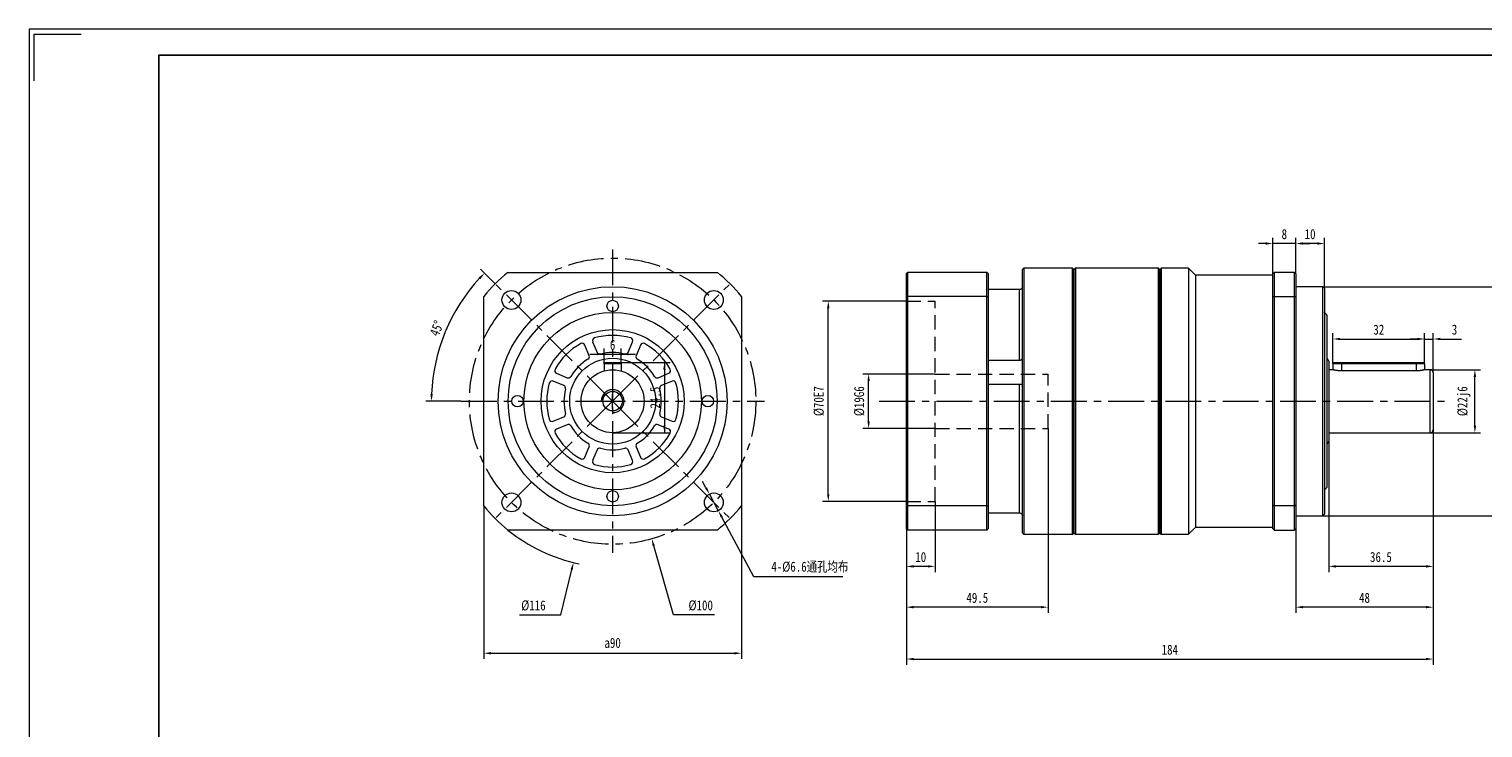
# Model space of a CAD drawing. Header units: millimetres. Extents: x 14 to 776, y 35 to 574.
# Tile 2 of 3: x 14 to 522, y 330 to 574. Entities that reach past the tile are written whole.
import ezdxf

# ---------------------------------------------------------------- set-up
doc = ezdxf.new("R2010")
doc.units = ezdxf.units.MM
doc.header["$LTSCALE"] = 10
doc.linetypes.add('CENTER', pattern=[2, 1.25, -0.25, 0.25, -0.25])
doc.linetypes.add('DASHED', pattern=[0.75, 0.5, -0.25])
doc.layers.get('0').update_dxf_attribs({"lineweight": 18})
for name, color, linetype, lineweight in [('3中心线层', 1, 'CENTER', 18), ('4虚线层', 6, 'DASHED', 18), ('图框_外框线', 7, 'Continuous', 18), ('尺寸线层', 3, 'Continuous', 18)]:
    doc.layers.add(name, color=color, linetype=linetype, lineweight=lineweight)
doc.styles.add('TH_GBDIM', font='txt', dxfattribs={"width": 0.8})
doc.dimstyles.new('TH_GBDIM', dxfattribs={"dimtxt": 3.5, "dimasz": 2.5, "dimexe": 2, "dimexo": 0, "dimgap": 1.5, "dimtad": 1, "dimdec": 1, "dimdsep": 46, "dimtxsty": 'TH_GBDIM', "dimcen": 2.5, "dimdle": 5, "dimclrd": 4, "dimclre": 4, "dimclrt": 3, "dimadec": 0, "dimazin": 0, "dimtfac": 0.714286, "dimtdec": 1, "dimtmove": 0, "dimatfit": 3, "dimfxl": 0, "dimtolj": 1, "dimarcsym": 0})

# ---------------------------------------------------------------- blocks, each defined once
blk = doc.blocks.new('*X4')
for points in [[(171.06, 487.32), (171.66, 486.74), (173.09, 488.83)], [(155.03, 446.58), (154.19, 446.59), (154.56, 444.08)]]:
    blk.add_hatch(color=4).paths.add_polyline_path(points, flags=0)
at = {"color": 4}
for p, q in [((176.83, 485.1), (171.68, 490.25)), ((164.84, 444.08), (152.56, 444.08))]:
    blk.add_line(p, q, dxfattribs=at)
blk.add_arc((217.84, 444.08), 63.28, 137.2636, 177.7364, dxfattribs=at)
at = {"color": 3, "insert": (156.37, 469.55), "char_height": 3.5, "width": 10.8025, "attachment_point": 5, "rotation": 67.5, "style": 'TH_GBDIM'}
blk.add_mtext('45%%D', dxfattribs=at)
blk = doc.blocks.new('*X5')
for points in [[(250.82, 414.04), (250.09, 413.64), (251.64, 411.64)], [(256.31, 403.82), (255.58, 403.42), (254.76, 405.82)]]:
    blk.add_hatch(color=4).paths.add_polyline_path(points, flags=0)
at = {"color": 4}
for p, q in [((250.45, 413.84), (249.27, 416.04)), ((251.64, 411.64), (254.76, 405.82)), ((267.16, 382.73), (255.94, 403.62)), ((298.27, 382.73), (267.16, 382.73))]:
    blk.add_line(p, q, dxfattribs=at)
at = {"color": 3, "insert": (286.73, 386.09), "char_height": 3.5, "width": 55.0667, "attachment_point": 5, "style": 'TH_GBDIM'}
blk.add_mtext('4-%%C6.6通孔均布', dxfattribs=at)
blk = doc.blocks.new('*X6')
blk.add_hatch(color=4).paths.add_polyline_path([(232.59, 393.7), (231.79, 393.47), (231.51, 395.99)], flags=0)
at = {"color": 4}
for p, q in [((215.34, 444.08), (220.34, 444.08)), ((217.84, 441.58), (217.84, 446.58)), ((239.05, 369.43), (232.19, 393.58)), ((253.47, 369.43), (239.05, 369.43))]:
    blk.add_line(p, q, dxfattribs=at)
at = {"color": 3, "insert": (248.6, 372.68), "char_height": 3.5, "width": 15.3689, "attachment_point": 5, "style": 'TH_GBDIM'}
blk.add_mtext('%%C100', dxfattribs=at)
blk = doc.blocks.new('*X7')
blk.add_hatch(color=4).paths.add_polyline_path([(203.16, 385.39), (203.97, 385.2), (204.15, 387.72)], flags=0)
at = {"color": 4}
for p, q in [((215.34, 444.08), (220.34, 444.08)), ((217.84, 441.58), (217.84, 446.58)), ((199.71, 369.43), (203.56, 385.29)), ((185.3, 369.43), (199.71, 369.43))]:
    blk.add_line(p, q, dxfattribs=at)
blk.add_arc((217.84, 444.08), 58, 230.8833, 258.3254, dxfattribs=at)
at = {"color": 3, "insert": (190.16, 372.68), "char_height": 3.5, "width": 15.3378, "attachment_point": 5, "style": 'TH_GBDIM'}
blk.add_mtext('%%C116', dxfattribs=at)
blk = doc.blocks.new('*X8')
for points in [[(175.34, 356.43), (175.34, 355.6), (172.84, 356.02)], [(260.34, 356.43), (260.34, 355.6), (262.84, 356.02)]]:
    blk.add_hatch(color=4).paths.add_polyline_path(points, flags=0)
at = {"color": 4}
for p, q in [((172.84, 407.49), (172.84, 354.02)), ((262.84, 407.49), (262.84, 354.02)), ((175.34, 356.02), (260.34, 356.02))]:
    blk.add_line(p, q, dxfattribs=at)
at = {"color": 3, "insert": (217.84, 359.62), "char_height": 3.5, "width": 11.2, "attachment_point": 5, "style": 'TH_GBDIM'}
blk.add_mtext('a90', dxfattribs=at)
blk = doc.blocks.new('*X9')
for points in [[(518.62, 452.57), (519.46, 452.57), (519.04, 455.07)], [(518.62, 435.57), (519.46, 435.57), (519.04, 433.07)]]:
    blk.add_hatch(color=4).paths.add_polyline_path(points, flags=0)
at = {"color": 4}
for p, q in [((503.47, 455.07), (521.04, 455.07)), ((519.04, 435.57), (519.04, 452.57)), ((503.47, 433.07), (521.04, 433.07))]:
    blk.add_line(p, q, dxfattribs=at)
at = {"color": 3, "insert": (515.21, 444.07), "char_height": 3.5, "width": 19.32, "attachment_point": 5, "rotation": 90, "style": 'TH_GBDIM'}
blk.add_mtext('%%C22j6', dxfattribs=at)
blk = doc.blocks.new('*X10')
for points in [[(532.38, 481.57), (533.22, 481.57), (532.8, 484.07)], [(532.38, 406.57), (533.22, 406.57), (532.8, 404.07)]]:
    blk.add_hatch(color=4).paths.add_polyline_path(points, flags=0)
at = {"color": 4}
for p, q in [((465.97, 484.07), (534.8, 484.07)), ((532.8, 406.57), (532.8, 481.57)), ((465.97, 404.07), (534.8, 404.07))]:
    blk.add_line(p, q, dxfattribs=at)
at = {"color": 3, "insert": (528.97, 444.07), "char_height": 3.5, "width": 19.32, "attachment_point": 5, "rotation": 90, "style": 'TH_GBDIM'}
blk.add_mtext('%%C80g6', dxfattribs=at)
blk = doc.blocks.new('*X11')
for points in [[(471.97, 466.23), (471.97, 465.4), (469.47, 465.81)], [(498.97, 466.23), (498.97, 465.4), (501.47, 465.81)]]:
    blk.add_hatch(color=4).paths.add_polyline_path(points, flags=0)
at = {"color": 4}
for p, q in [((469.47, 457.17), (469.47, 467.81)), ((501.47, 457.17), (501.47, 467.81)), ((471.97, 465.81), (498.97, 465.81))]:
    blk.add_line(p, q, dxfattribs=at)
at = {"color": 3, "insert": (485.47, 469.06), "char_height": 3.5, "width": 7, "attachment_point": 5, "style": 'TH_GBDIM'}
blk.add_mtext('32', dxfattribs=at)
blk = doc.blocks.new('*X12')
for points in [[(498.97, 466.23), (498.97, 465.4), (501.47, 465.81)], [(506.97, 466.23), (506.97, 465.4), (504.47, 465.81)]]:
    blk.add_hatch(color=4).paths.add_polyline_path(points, flags=0)
at = {"color": 4}
for p, q in [((501.47, 457.17), (501.47, 467.81)), ((504.47, 454.07), (504.47, 467.81)), ((498.97, 465.81), (496.47, 465.81)), ((501.47, 465.81), (504.47, 465.81)), ((506.97, 465.81), (514.34, 465.81))]:
    blk.add_line(p, q, dxfattribs=at)
at = {"color": 3, "insert": (511.91, 469.06), "char_height": 3.5, "width": 3.0178, "attachment_point": 5, "style": 'TH_GBDIM'}
blk.add_mtext('3', dxfattribs=at)
blk = doc.blocks.new('*X13')
for points in [[(458.97, 499.59), (458.97, 498.75), (456.47, 499.17)], [(463.97, 499.59), (463.97, 498.75), (466.47, 499.17)]]:
    blk.add_hatch(color=4).paths.add_polyline_path(points, flags=0)
at = {"color": 4}
for p, q in [((456.47, 488.57), (456.47, 501.17)), ((463.97, 499.17), (458.97, 499.17)), ((466.47, 483.57), (466.47, 501.17))]:
    blk.add_line(p, q, dxfattribs=at)
at = {"color": 3, "insert": (461.47, 502.42), "char_height": 3.5, "width": 6.6578, "attachment_point": 5, "style": 'TH_GBDIM'}
blk.add_mtext('10', dxfattribs=at)
blk = doc.blocks.new('*X14')
for points in [[(445.97, 499.59), (445.97, 498.75), (448.47, 499.17)], [(458.97, 499.59), (458.97, 498.75), (456.47, 499.17)]]:
    blk.add_hatch(color=4).paths.add_polyline_path(points, flags=0)
at = {"color": 4}
for p, q in [((445.97, 499.17), (443.47, 499.17)), ((448.47, 488.57), (448.47, 501.17)), ((456.47, 499.17), (448.47, 499.17)), ((456.47, 488.57), (456.47, 501.17)), ((458.97, 499.17), (461.47, 499.17))]:
    blk.add_line(p, q, dxfattribs=at)
at = {"color": 3, "insert": (452.47, 502.42), "char_height": 3.5, "width": 3.1733, "attachment_point": 5, "style": 'TH_GBDIM'}
blk.add_mtext('8', dxfattribs=at)
blk = doc.blocks.new('*X15')
for points in [[(458.97, 372.54), (458.97, 371.71), (456.47, 372.12)], [(501.97, 372.54), (501.97, 371.71), (504.47, 372.12)]]:
    blk.add_hatch(color=4).paths.add_polyline_path(points, flags=0)
at = {"color": 4}
for p, q in [((504.47, 434.07), (504.47, 370.12)), ((456.47, 399.57), (456.47, 370.12)), ((501.97, 372.12), (458.97, 372.12))]:
    blk.add_line(p, q, dxfattribs=at)
at = {"color": 3, "insert": (480.47, 375.37), "char_height": 3.5, "width": 7.2178, "attachment_point": 5, "style": 'TH_GBDIM'}
blk.add_mtext('48', dxfattribs=at)
blk = doc.blocks.new('*X16')
for points in [[(470.47, 386.79), (470.47, 385.95), (467.97, 386.37)], [(501.97, 386.79), (501.97, 385.95), (504.47, 386.37)]]:
    blk.add_hatch(color=4).paths.add_polyline_path(points, flags=0)
at = {"color": 4}
for p, q in [((504.47, 434.07), (504.47, 384.37)), ((467.97, 430.07), (467.97, 384.37)), ((501.97, 386.37), (470.47, 386.37))]:
    blk.add_line(p, q, dxfattribs=at)
at = {"color": 3, "insert": (486.22, 389.62), "char_height": 3.5, "width": 14.9644, "attachment_point": 5, "style": 'TH_GBDIM'}
blk.add_mtext('36.5', dxfattribs=at)
blk = doc.blocks.new('*X21')
for points in [[(292.75, 476.58), (293.58, 476.58), (293.16, 479.08)], [(292.75, 411.58), (293.58, 411.58), (293.16, 409.08)]]:
    blk.add_hatch(color=4).paths.add_polyline_path(points, flags=0)
at = {"color": 4}
for p, q in [((320.47, 479.08), (291.16, 479.08)), ((293.16, 411.58), (293.16, 476.58)), ((320.47, 409.08), (291.16, 409.08))]:
    blk.add_line(p, q, dxfattribs=at)
at = {"color": 3, "insert": (289.91, 444.08), "char_height": 3.5, "width": 19.2889, "attachment_point": 5, "rotation": 90, "style": 'TH_GBDIM'}
blk.add_mtext('%%C70E7', dxfattribs=at)
blk = doc.blocks.new('*X22')
for points in [[(306.85, 451.08), (307.68, 451.08), (307.26, 453.58)], [(306.85, 437.08), (307.68, 437.08), (307.26, 434.58)]]:
    blk.add_hatch(color=4).paths.add_polyline_path(points, flags=0)
at = {"color": 4}
for p, q in [((330.47, 453.58), (305.26, 453.58)), ((307.26, 437.08), (307.26, 451.08)), ((330.47, 434.58), (305.26, 434.58))]:
    blk.add_line(p, q, dxfattribs=at)
at = {"color": 3, "insert": (304.01, 444.08), "char_height": 3.5, "width": 19.32, "attachment_point": 5, "rotation": 90, "style": 'TH_GBDIM'}
blk.add_mtext('%%C19G6', dxfattribs=at)
blk = doc.blocks.new('*X23')
for points in [[(322.97, 386.79), (322.97, 385.95), (320.47, 386.37)], [(327.97, 386.79), (327.97, 385.95), (330.47, 386.37)]]:
    blk.add_hatch(color=4).paths.add_polyline_path(points, flags=0)
at = {"color": 4}
for p, q in [((330.47, 409.08), (330.47, 384.37)), ((320.47, 399.47), (320.47, 384.37)), ((327.97, 386.37), (322.97, 386.37))]:
    blk.add_line(p, q, dxfattribs=at)
at = {"color": 3, "insert": (325.47, 389.62), "char_height": 3.5, "width": 6.6578, "attachment_point": 5, "style": 'TH_GBDIM'}
blk.add_mtext('10', dxfattribs=at)
blk = doc.blocks.new('*X24')
for points in [[(322.97, 372.54), (322.97, 371.71), (320.47, 372.12)], [(367.47, 372.54), (367.47, 371.71), (369.97, 372.12)]]:
    blk.add_hatch(color=4).paths.add_polyline_path(points, flags=0)
at = {"color": 4}
for p, q in [((369.97, 434.58), (369.97, 370.12)), ((320.47, 399.47), (320.47, 370.12)), ((367.47, 372.12), (322.97, 372.12))]:
    blk.add_line(p, q, dxfattribs=at)
at = {"color": 3, "insert": (345.22, 375.37), "char_height": 3.5, "width": 15.1511, "attachment_point": 5, "style": 'TH_GBDIM'}
blk.add_mtext('49.5', dxfattribs=at)
blk = doc.blocks.new('*X25')
for points in [[(322.97, 354.41), (322.97, 353.58), (320.47, 354)], [(501.97, 354.41), (501.97, 353.58), (504.47, 354)]]:
    blk.add_hatch(color=4).paths.add_polyline_path(points, flags=0)
at = {"color": 4}
for p, q in [((504.47, 434.07), (504.47, 352)), ((320.47, 399.47), (320.47, 352)), ((322.97, 354), (501.97, 354))]:
    blk.add_line(p, q, dxfattribs=at)
at = {"color": 3, "insert": (412.47, 357.25), "char_height": 3.5, "width": 10.7644, "attachment_point": 5, "style": 'TH_GBDIM'}
blk.add_mtext('184', dxfattribs=at)
blk = doc.blocks.new('*X32')
at = {"layer": '尺寸线层', "linetype": 'Continuous'}
for points in [[(214.84, 460.54), (212.34, 460.96), (212.34, 460.13)], [(220.84, 460.54), (223.34, 460.96), (223.34, 460.13)]]:
    blk.add_hatch(color=4, dxfattribs=at).paths.add_polyline_path(points, flags=0)
at = {"layer": '尺寸线层', "color": 4, "linetype": 'Continuous'}
for p, q in [((214.84, 457.18), (214.84, 462.54)), ((220.84, 457.18), (220.84, 462.54)), ((209.84, 460.54), (225.84, 460.54))]:
    blk.add_line(p, q, dxfattribs=at)
at = {"layer": '尺寸线层', "color": 3, "insert": (217.84, 463.76), "char_height": 3.5, "width": 7, "attachment_point": 5, "style": 'TH_GBDIM'}
blk.add_mtext('6', dxfattribs=at)
blk = doc.blocks.new('*X33')
at = {"layer": '尺寸线层', "linetype": 'Continuous'}
for points in [[(235.93, 457.58), (236.34, 455.08), (235.51, 455.08)], [(235.93, 433.08), (236.34, 435.58), (235.51, 435.58)]]:
    blk.add_hatch(color=4, dxfattribs=at).paths.add_polyline_path(points, flags=0)
at = {"layer": '尺寸线层', "color": 4, "linetype": 'Continuous'}
for p, q in [((220.44, 457.58), (237.93, 457.58)), ((235.93, 457.58), (235.93, 433.08)), ((217.84, 433.08), (237.93, 433.08))]:
    blk.add_line(p, q, dxfattribs=at)
at = {"layer": '尺寸线层', "color": 3, "insert": (232.71, 445.33), "char_height": 3.5, "width": 15.0267, "attachment_point": 5, "rotation": 90, "style": 'TH_GBDIM'}
blk.add_mtext('24.5', dxfattribs=at)

msp = doc.modelspace()

# ---------------------------------------------------------------- linework, layer by layer
at = {"color": 7, "linetype": 'Continuous', "lineweight": 15}
for p, q in [((181.25, 489.08), (254.44, 489.08)), ((320.47, 480.52), (320.47, 488.67)), ((320.87, 489.07), (320.87, 480.67)), ((348.57, 489.07), (320.87, 489.07)), ((348.57, 480.67), (348.57, 489.07)), ((348.97, 488.67), (348.97, 480.52)), ((360.97, 398.07), (360.97, 490.07)), ((361.47, 490.57), (361.47, 397.57)), ((378.47, 444.07), (378.47, 490.57)), ((378.97, 398.07), (378.97, 490.07)), ((378.97, 490.07), (378.97, 444.07)), ((379.47, 490.57), (379.47, 397.57)), ((408.47, 444.07), (408.47, 490.57)), ((408.97, 490.07), (408.97, 444.07)), ((408.97, 398.07), (408.97, 490.07)), ((409.47, 490.57), (409.47, 397.57)), ((418.97, 490.57), (418.97, 397.57)), ((421.47, 488.07), (421.47, 400.07)), ((448.47, 480.49), (448.47, 488.57)), ((448.97, 489.07), (448.97, 480.67)), ((455.97, 489.07), (448.97, 489.07)), ((455.97, 480.67), (455.97, 489.07)), ((456.47, 488.57), (456.47, 480.49)), ((359.97, 483.07), (348.97, 483.07)), ((359.97, 458.43), (359.97, 483.07)), ((465.97, 444.07), (465.97, 484.07)), ((466.47, 483.57), (466.47, 444.07)), ((172.84, 407.49), (172.84, 480.68)), ((262.84, 480.68), (262.84, 407.49)), ((320.47, 407.62), (320.47, 480.52)), ((320.87, 480.67), (320.87, 407.48)), ((348.57, 480.67), (320.87, 480.67)), ((348.57, 407.48), (348.57, 480.67)), ((348.97, 480.52), (348.97, 407.62)), ((448.47, 407.66), (448.47, 480.49)), ((448.97, 480.67), (448.97, 407.48)), ((448.97, 480.67), (455.97, 480.67)), ((455.97, 407.48), (455.97, 480.67)), ((456.47, 480.49), (456.47, 407.66)), ((467.47, 444.07), (467.47, 474.07)), ((209.64, 459.98), (208.09, 463.7)), ((210.86, 464.85), (212.41, 461.13)), ((223.28, 461.13), (224.82, 464.85)), ((227.59, 463.7), (226.05, 459.98)), ((215.24, 457.58), (214.84, 457.18)), ((220.84, 457.18), (214.84, 457.18)), ((214.84, 457.18), (214.84, 454.67)), ((215.24, 457.58), (220.44, 457.58)), ((220.44, 457.58), (220.84, 457.18)), ((220.84, 457.18), (220.84, 454.67)), ((348.97, 458.43), (359.97, 458.43)), ((467.97, 458.07), (467.97, 444.07)), ((469.47, 457.17), (469.47, 455.07)), ((472.47, 457.17), (469.47, 457.17)), ((469.87, 457.57), (472.47, 457.57)), ((472.47, 457.57), (498.47, 457.57)), ((472.47, 457.17), (472.47, 457.57)), ((498.47, 457.17), (472.47, 457.17)), ((472.47, 457.17), (472.47, 454.66)), ((498.47, 457.57), (498.47, 457.17)), ((498.47, 457.57), (501.07, 457.57)), ((501.47, 457.17), (498.47, 457.17)), ((498.47, 457.17), (498.47, 454.66)), ((501.47, 457.17), (501.47, 455.07)), ((198.22, 453.84), (201.95, 452.29)), ((233.74, 452.29), (237.46, 453.84)), ((498.47, 454.66), (472.47, 454.66)), ((503.47, 444.07), (503.47, 455.07)), ((504.47, 454.07), (504.47, 444.07)), ((200.8, 449.52), (197.08, 451.06)), ((238.61, 451.06), (234.89, 449.52)), ((359.97, 449.9), (348.97, 449.9)), ((359.97, 405.07), (359.97, 449.9)), ((378.47, 397.57), (378.47, 444.07)), ((378.97, 444.07), (378.97, 398.07)), ((408.47, 397.57), (408.47, 444.07)), ((408.97, 444.07), (408.97, 398.07)), ((465.97, 404.07), (465.97, 444.07)), ((466.47, 444.07), (466.47, 404.57)), ((467.47, 414.07), (467.47, 444.07)), ((467.97, 444.07), (467.97, 430.07)), ((503.47, 433.07), (503.47, 444.07)), ((504.47, 444.07), (504.47, 434.07)), ((197.08, 437.11), (200.8, 438.65)), ((234.89, 438.65), (238.61, 437.11)), ((201.95, 435.88), (198.22, 434.33)), ((237.46, 434.33), (233.74, 435.88)), ((208.09, 424.47), (209.64, 428.19)), ((212.41, 427.04), (210.86, 423.32)), ((224.82, 423.32), (223.28, 427.04)), ((226.05, 428.19), (227.59, 424.47)), ((320.47, 399.47), (320.47, 407.62)), ((348.57, 407.48), (320.87, 407.48)), ((320.87, 407.48), (320.87, 399.07)), ((348.57, 399.07), (348.57, 407.48)), ((348.97, 407.62), (348.97, 399.47)), ((448.47, 399.57), (448.47, 407.66)), ((448.97, 407.48), (448.97, 399.07)), ((455.97, 407.48), (448.97, 407.48)), ((455.97, 399.07), (455.97, 407.48)), ((456.47, 407.66), (456.47, 399.57)), ((348.97, 405.07), (359.97, 405.07)), ((254.44, 399.08), (181.25, 399.08)), ((348.57, 399.07), (320.87, 399.07)), ((448.97, 399.07), (455.97, 399.07))]:
    msp.add_line(p, q, dxfattribs=at)
for p, q in [((215.24, 457.58), (214.84, 457.18)), ((214.84, 457.18), (214.84, 454.67)), ((214.84, 457.18), (214.84, 454.67)), ((215.24, 457.58), (220.44, 457.58)), ((220.44, 457.58), (220.84, 457.18)), ((220.84, 457.18), (220.84, 454.67))]:
    msp.add_line(p, q)
for centre, radius in [((217.84, 444.08), 40), ((182.49, 479.44), 3.3), ((253.2, 479.44), 3.3), ((217.84, 444.08), 36.5), ((217.84, 477.33), 2), ((217.84, 444.08), 31), ((217.84, 444.08), 25), ((217.84, 444.08), 15), ((184.59, 444.08), 2), ((251.09, 444.08), 2), ((182.49, 408.73), 3.3), ((217.84, 410.83), 2), ((253.2, 408.73), 3.3)]:
    msp.add_circle(centre, radius, dxfattribs=at)
for radius in [11, 3.4]:
    msp.add_circle((217.84, 444.08), radius)
for centre, radius, start, end in [((217.84, 444.08), 58, 129.1167, 140.8833), ((217.84, 444.08), 58, 39.1167, 50.8833), ((217.84, 444.08), 23, 119.025, 150.975), ((207.17, 463.32), 1, 22.5, 119.025), ((211.79, 465.24), 1, 105.975, 202.5), ((217.84, 444.08), 23, 74.025, 105.975), ((223.9, 465.24), 1, 337.5, 74.025), ((228.52, 463.32), 1, 60.975, 157.5), ((217.84, 444.08), 23, 29.025, 60.975), ((217.84, 444.08), 17, 120.4836, 149.5164), ((208.71, 459.6), 1, 300.4836, 22.5), ((213.33, 461.51), 1, 202.5, 284.5164), ((217.84, 444.08), 17, 75.4836, 104.5164), ((222.35, 461.51), 1, 255.4836, 337.5), ((226.97, 459.6), 1, 157.5, 239.5164), ((217.84, 444.08), 17, 30.4836, 59.5164), ((466.97, 458.07), 1, 0, 60), ((198.61, 454.76), 1, 150.975, 247.5), ((202.33, 453.22), 1, 247.5, 329.5164), ((233.35, 453.22), 1, 210.4836, 292.5), ((237.08, 454.76), 1, 292.5, 29.025), ((503.47, 454.07), 1, 0, 90), ((217.84, 444.08), 23, 164.025, 195.975), ((196.69, 450.14), 1, 67.5, 164.025), ((200.42, 448.6), 1, 345.4836, 67.5), ((217.84, 444.08), 17, 165.4836, 194.5164), ((235.27, 448.6), 1, 112.5, 194.5164), ((217.84, 444.08), 17, 345.4836, 14.5164), ((238.99, 450.14), 1, 15.975, 112.5), ((217.84, 444.08), 23, 344.025, 15.975), ((196.69, 438.03), 1, 195.975, 292.5), ((200.42, 439.57), 1, 292.5, 14.5164), ((235.27, 439.57), 1, 165.4836, 247.5), ((238.99, 438.03), 1, 247.5, 344.025), ((198.61, 433.41), 1, 112.5, 209.025), ((217.84, 444.08), 23, 209.025, 240.975), ((202.33, 434.95), 1, 30.4836, 112.5), ((217.84, 444.08), 17, 210.4836, 239.5164), ((217.84, 444.08), 17, 300.4836, 329.5164), ((217.84, 444.08), 23, 299.025, 330.975), ((233.35, 434.95), 1, 67.5, 149.5164), ((237.08, 433.41), 1, 330.975, 67.5), ((503.47, 434.07), 1, 270, 0), ((208.71, 428.57), 1, 337.5, 59.5164), ((213.33, 426.66), 1, 75.4836, 157.5), ((217.84, 444.08), 17, 255.4836, 284.5164), ((222.35, 426.66), 1, 22.5, 104.5164), ((226.97, 428.57), 1, 120.4836, 202.5), ((466.97, 430.07), 1, 300, 0), ((207.17, 424.85), 1, 240.975, 337.5), ((211.79, 422.93), 1, 157.5, 254.025), ((217.84, 444.08), 23, 254.025, 285.975), ((223.9, 422.93), 1, 285.975, 22.5), ((228.52, 424.85), 1, 202.5, 299.025), ((217.84, 444.08), 58, 219.1167, 230.8833), ((217.84, 444.08), 58, 309.1167, 320.8833)]:
    msp.add_arc(centre, radius, start, end, dxfattribs=at)
at = {"color": 4}
msp.add_arc((217.84, 444.08), 4, 270, 180, dxfattribs=at)
at = {"color": 7, "linetype": 'Continuous', "lineweight": 15}
for points in [[(320.47, 488.67), (320.87, 489.07)], [(348.97, 488.67), (348.57, 489.07)], [(361.47, 490.57), (360.97, 490.07)], [(378.47, 490.57), (361.47, 490.57)], [(378.97, 490.07), (378.47, 490.57)], [(379.47, 490.57), (378.97, 490.07)], [(408.47, 490.57), (379.47, 490.57)], [(408.97, 490.07), (408.47, 490.57)], [(409.47, 490.57), (408.97, 490.07)], [(418.97, 490.57), (409.47, 490.57)], [(421.47, 488.07), (418.97, 490.57)], [(448.47, 488.07), (421.47, 488.07)], [(448.47, 488.57), (448.97, 489.07)], [(456.47, 488.57), (455.97, 489.07)], [(465.97, 484.07), (456.47, 484.07)], [(466.47, 483.57), (465.97, 484.07)], [(320.47, 480.52), (320.87, 480.67)], [(348.57, 480.67), (348.97, 480.52)], [(448.97, 480.67), (448.47, 480.49)], [(456.47, 480.49), (455.97, 480.67)], [(467.47, 474.07), (466.47, 475.07)], [(469.87, 457.57), (469.47, 457.17)], [(501.47, 457.17), (501.07, 457.57)], [(469.47, 455.07), (467.97, 455.07)], [(503.47, 455.07), (501.47, 455.07)], [(467.97, 433.07), (503.47, 433.07)], [(466.47, 413.07), (467.47, 414.07)], [(320.47, 407.62), (320.87, 407.48)], [(348.57, 407.48), (348.97, 407.62)], [(448.97, 407.48), (448.47, 407.66)], [(456.47, 407.66), (455.97, 407.48)], [(456.47, 404.07), (465.97, 404.07)], [(465.97, 404.07), (466.47, 404.57)], [(320.87, 399.07), (320.47, 399.47)], [(348.57, 399.07), (348.97, 399.47)], [(360.97, 398.07), (361.47, 397.57)], [(361.47, 397.57), (378.47, 397.57)], [(378.47, 397.57), (378.97, 398.07)], [(378.97, 398.07), (379.47, 397.57)], [(379.47, 397.57), (408.47, 397.57)], [(408.47, 397.57), (408.97, 398.07)], [(408.97, 398.07), (409.47, 397.57)], [(409.47, 397.57), (418.97, 397.57)], [(418.97, 397.57), (421.47, 400.07)], [(421.47, 400.07), (448.47, 400.07)], [(448.97, 399.07), (448.47, 399.57)], [(456.47, 399.57), (455.97, 399.07)]]:
    msp.add_open_spline(points, degree=1, dxfattribs=at)
for points, knots in [([(360.97, 484.05), (360.97, 484.03), (360.97, 483.91), (360.92, 483.68), (360.74, 483.4), (360.48, 483.19), (360.2, 483.09), (360.03, 483.08), (359.97, 483.07)], [0, 0, 0, 0, 0.050706, 0.376082, 0.704499, 1.040599, 1.37708, 1.551484, 1.551484, 1.551484, 1.551484]), ([(359.97, 458.43), (360.08, 458.44), (360.3, 458.45), (360.6, 458.55), (360.83, 458.69), (360.95, 458.83), (360.97, 458.91), (360.97, 458.95)], [0, 0, 0, 0, 0.251379, 0.502708, 0.759337, 1.021151, 1.202573, 1.202573, 1.202573, 1.202573]), ([(472.47, 454.66), (472.39, 454.66), (472.15, 454.66), (471.82, 454.68), (471.5, 454.7), (471.2, 454.73), (470.91, 454.77), (470.64, 454.81), (470.38, 454.86), (470.15, 454.91), (469.96, 454.95), (469.83, 454.98), (469.72, 455.01), (469.63, 455.03), (469.55, 455.05), (469.49, 455.07), (469.48, 455.07), (469.48, 455.07)], [0, 0, 0, 0, 0.155968, 0.473352, 0.635133, 0.791094, 1.108121, 1.269507, 1.429154, 1.753687, 1.918951, 2.081063, 2.244334, 2.411322, 2.579625, 2.737808, 3.034775, 3.034775, 3.034775, 3.034775]), ([(501.47, 455.07), (501.47, 455.07), (501.48, 455.08), (501.46, 455.07), (501.42, 455.06), (501.33, 455.04), (501.21, 455.01), (501.06, 454.97), (500.88, 454.93), (500.67, 454.88), (500.49, 454.85), (500.3, 454.81), (500.09, 454.78), (499.87, 454.75), (499.64, 454.72), (499.4, 454.7), (499.15, 454.68), (498.91, 454.67), (498.68, 454.66), (498.54, 454.66), (498.47, 454.66)], [0, 0, 0, 0, 0.025094, 0.189626, 0.344063, 0.658117, 0.818069, 0.97422, 1.291541, 1.453031, 1.614099, 1.776264, 1.9419, 2.108749, 2.270675, 2.433773, 2.600642, 2.768846, 2.904314, 3.04051, 3.04051, 3.04051, 3.04051]), ([(360.85, 449.87), (360.84, 449.87), (360.79, 449.87), (360.61, 449.88), (360.32, 449.9), (360.09, 449.9), (359.97, 449.9)], [0, 0, 0, 0, 0.0513916, 0.3237472, 0.6004135, 0.8771996, 0.8771996, 0.8771996, 0.8771996]), ([(359.97, 405.07), (360.08, 405.06), (360.3, 405.04), (360.6, 404.88), (360.83, 404.64), (360.95, 404.37), (360.97, 404.18), (360.97, 404.1)], [0, 0, 0, 0, 0.324175, 0.648284, 0.979229, 1.31686, 1.550819, 1.550819, 1.550819, 1.550819])]:
    msp.add_open_spline(points, degree=3, knots=knots, dxfattribs=at)
at = {"layer": '3中心线层'}
for p, q in [((217.84, 497.08), (217.84, 391.08)), ((217.84, 444.08), (176.83, 485.1)), ((217.84, 444.08), (258.85, 485.1)), ((164.84, 444.08), (270.84, 444.08)), ((217.84, 444.08), (176.83, 403.07)), ((217.84, 444.08), (258.85, 403.07)), ((310.96, 444.08), (508.6, 444.07))]:
    msp.add_line(p, q, dxfattribs=at)
msp.add_circle((217.84, 444.08), 50, dxfattribs=at)
at = {"layer": '4虚线层'}
for p, q in [((320.47, 479.08), (330.47, 479.08)), ((330.47, 409.08), (330.47, 479.08)), ((330.47, 453.58), (369.97, 453.58)), ((369.97, 434.58), (369.97, 453.58)), ((330.47, 434.58), (369.97, 434.58)), ((320.47, 409.08), (330.47, 409.08))]:
    msp.add_line(p, q, dxfattribs=at)
at = {"layer": '图框_外框线', "color": 3}
msp.add_lwpolyline([(14, 35.31), (775.9, 35.31), (775.9, 574.09), (14, 574.09)], close=True, dxfattribs=at)
msp.add_lwpolyline([(15.81, 555.95), (15.81, 572.27), (32.14, 572.27)], dxfattribs=at)
at = {"layer": '图框_外框线', "color": 3, "lineweight": 25}
msp.add_lwpolyline([(59.35, 44.38), (766.83, 44.38), (766.83, 565.02), (59.35, 565.02)], close=True, dxfattribs=at)

# ---------------------------------------------------------------- dimensions: what is measured, and where the dimension line sits
for base, p1, p2, picture, middle in [((448.47, 499.17), (456.47, 488.57), (448.47, 488.57), '*X14', (452.47, 502.42)), ((456.47, 499.17), (466.47, 483.57), (456.47, 488.57), '*X13', (461.47, 502.42)), ((501.47, 465.81), (469.47, 457.17), (501.47, 457.17), '*X11', (485.47, 469.06)), ((504.47, 465.81), (501.47, 457.17), (504.47, 454.07), '*X12', (511.91, 469.06)), ((320.47, 372.12), (369.97, 434.58), (320.47, 399.47), '*X24', (345.22, 375.37)), ((504.47, 354), (320.47, 399.47), (504.47, 434.07), '*X25', (412.47, 357.25)), ((320.47, 386.37), (330.47, 409.08), (320.47, 399.47), '*X23', (325.47, 389.62))]:
    dim = msp.add_linear_dim(base=base, p1=p1, p2=p2, dimstyle='TH_GBDIM', override={"dimsah": 1, "dimtzin": 0})
    dim.commit()
    dim.dimension.update_dxf_attribs({"geometry": picture, "text_midpoint": middle})
for p1, p2, picture, middle in [((231.53, 500.45), (204.15, 387.72), '*X7', (199.71, 369.43)), ((204.18, 492.18), (231.51, 395.99), '*X6', (239.05, 369.43))]:
    dim = msp.add_diameter_dim_2p(p1=p1, p2=p2, dimstyle='TH_GBDIM', override={"dimtih": 1, "dimtoh": 1, "dimpost": '%%C<>', "dimsah": 1, "dimtofl": 0, "dimtzin": 0})
    dim.commit()
    dim.dimension.update_dxf_attribs({"geometry": picture, "text_midpoint": middle, "dimtype": 163})
dim = msp.add_angular_dim_2l(base=(159.38, 468.3), line1=((164.84, 444.08), (270.84, 444.08)), line2=((217.84, 444.08), (176.83, 485.1)), dimstyle='TH_GBDIM', override={"dimtad": 1, "dimtih": 0, "dimtoh": 0, "dimsah": 1, "dimtdec": 0, "dimtzin": 0})
dim.commit()
dim.dimension.update_dxf_attribs({"geometry": '*X4', "text_midpoint": (156.37, 469.55)})
for base, p1, p2, text, picture, middle in [((532.8, 484.07), (465.97, 404.07), (465.97, 484.07), '%%C<>g6', '*X10', (532.8, 444.07)), ((519.04, 455.07), (503.47, 433.07), (503.47, 455.07), '%%C<>j6', '*X9', (519.04, 444.07))]:
    dim = msp.add_linear_dim(base=base, p1=p1, p2=p2, angle=90, text=text, dimstyle='TH_GBDIM', override={"dimsah": 1, "dimtzin": 0})
    dim.commit()
    dim.dimension.update_dxf_attribs({"geometry": picture, "text_midpoint": middle, "dimtype": 160})
for base, p1, p2, text, picture, middle in [((293.16, 479.08), (320.47, 409.08), (320.47, 479.08), '%%C<>E7', '*X21', (289.91, 444.08)), ((307.26, 453.58), (330.47, 434.58), (330.47, 453.58), '%%C<>G6', '*X22', (304.01, 444.08))]:
    dim = msp.add_linear_dim(base=base, p1=p1, p2=p2, angle=90, text=text, dimstyle='TH_GBDIM', override={"dimsah": 1, "dimtzin": 0})
    dim.commit()
    dim.dimension.update_dxf_attribs({"geometry": picture, "text_midpoint": middle})
for base, p2, picture, middle in [((456.47, 372.12), (456.47, 399.57), '*X15', (480.47, 372.12)), ((467.97, 386.37), (467.97, 430.07), '*X16', (486.22, 386.37))]:
    dim = msp.add_linear_dim(base=base, p1=(504.47, 434.07), p2=p2, dimstyle='TH_GBDIM', override={"dimsah": 1, "dimtzin": 0})
    dim.commit()
    dim.dimension.update_dxf_attribs({"geometry": picture, "text_midpoint": middle, "dimtype": 160})
dim = msp.add_diameter_dim_2p(p1=(251.64, 411.64), p2=(254.76, 405.82), text='4-<>通孔均布', dimstyle='TH_GBDIM', override={"dimtoh": 1, "dimpost": '%%C<>', "dimsah": 1, "dimtzin": 0})
dim.commit()
dim.dimension.update_dxf_attribs({"geometry": '*X5', "text_midpoint": (267.16, 382.73), "dimtype": 163})
dim = msp.add_linear_dim(base=(262.84, 356.02), p1=(172.84, 407.49), p2=(262.84, 407.49), text='a<>', dimstyle='TH_GBDIM', override={"dimsah": 1, "dimtzin": 0})
dim.commit()
dim.dimension.update_dxf_attribs({"geometry": '*X8', "text_midpoint": (217.84, 356.02), "dimtype": 160})
at = {"layer": '尺寸线层'}
dim = msp.add_linear_dim(base=(220.84, 460.54), p1=(214.84, 457.18), p2=(220.84, 457.18), dimstyle='TH_GBDIM', override={"dimsah": 1, "dimtfill": 1, "dimtzin": 8}, dxfattribs=at)
dim.commit()
dim.dimension.update_dxf_attribs({"geometry": '*X32', "text_midpoint": (217.84, 463.76)})
dim = msp.add_linear_dim(base=(235.93, 433.08), p1=(220.44, 457.58), p2=(217.84, 433.08), angle=90, dimstyle='TH_GBDIM', override={"dimsah": 1, "dimtfill": 1, "dimtzin": 8}, dxfattribs=at)
dim.commit()
dim.dimension.update_dxf_attribs({"geometry": '*X33', "text_midpoint": (232.71, 445.33)})

doc.saveas('drawing.dxf')
